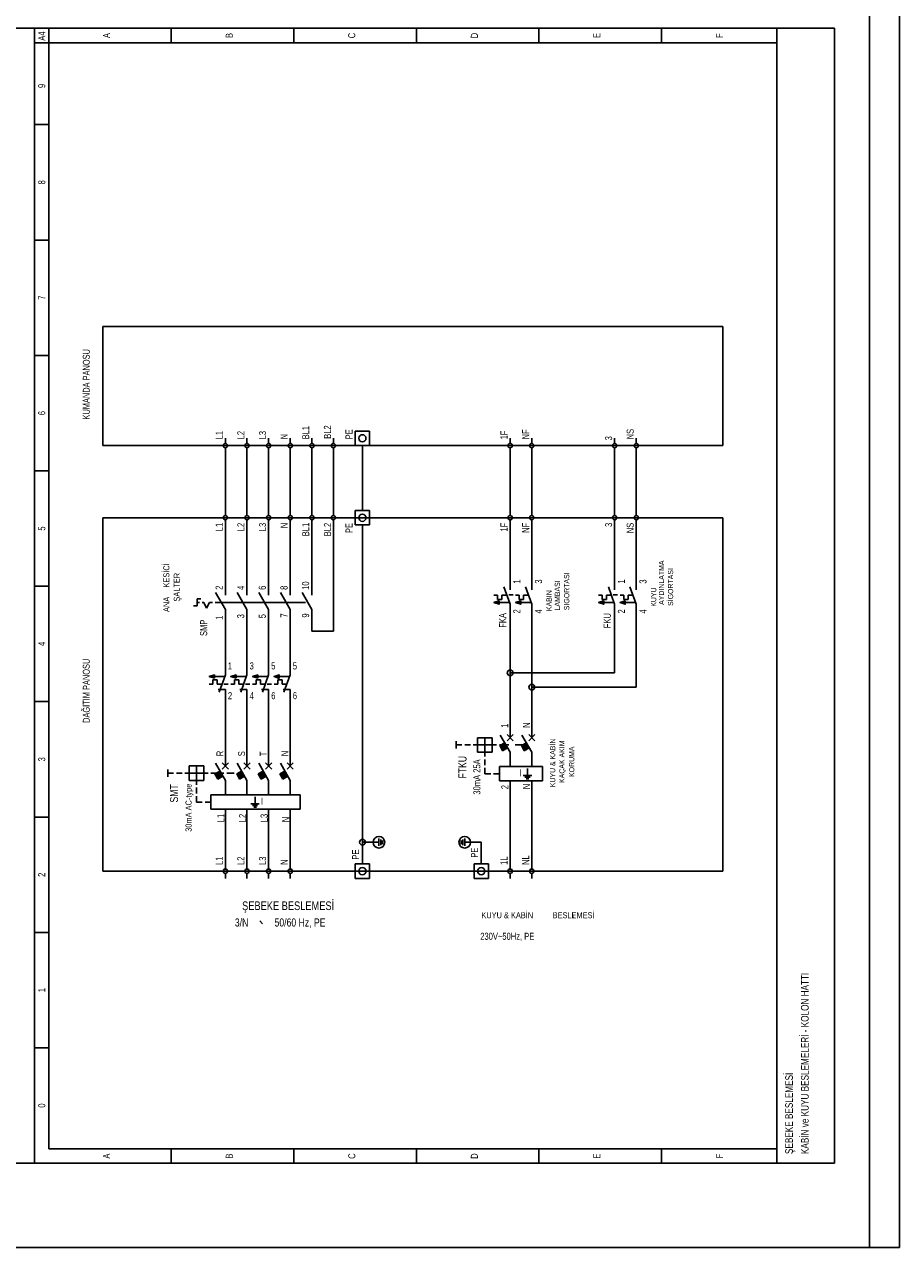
# Model space of a CAD drawing. Header units: centimetres. Extents: x 0 to 12476, y -30 to 2970.
# Tile 20 of 26: x 11746 to 12476, y 0 to 1019. Entities that reach past the tile are written whole.
import ezdxf
from ezdxf.enums import TextEntityAlignment as Align

# ---------------------------------------------------------------- set-up
doc = ezdxf.new("R2010")
doc.units = ezdxf.units.CM
for name, color, linetype in [('ASN-CERCEVE', 7, 'Continuous'), ('ASN-ELEKTRIK', 3, 'Continuous'), ('ASN-ELEKTRIK-YAZI', 4, 'Continuous')]:
    doc.layers.add(name, color=color, linetype=linetype)

msp = doc.modelspace()

# ---------------------------------------------------------------- linework, layer by layer
at = {"layer": 'ASN-CERCEVE'}
for points in [[(0, 0), (12475.8, 0), (12475.8, 2970), (0, 2970)], [(100, 0), (12450.8, 0), (12450.8, 2970), (100, 2970)]]:
    msp.add_lwpolyline(points, close=True, dxfattribs=at)
at = {"layer": 'ASN-ELEKTRIK'}
for p, q in [((11087.6, 1016), (11754.4, 1016)), ((11754.4, 70.2), (11754.4, 1016)), ((11754.4, 1016), (12421.6, 1016)), ((11754.4, 1016), (11754.4, 70.2)), ((11766.4, 82.2), (11766.4, 1016)), ((11868.6, 1016), (11868.6, 1003.9)), ((11970.8, 1016), (11970.8, 1003.9)), ((12072.9, 1016), (12072.9, 1003.9)), ((12175.1, 1003.9), (12175.1, 1016)), ((12277.3, 1003.9), (12277.3, 1016)), ((12373.5, 70.2), (12373.5, 1016)), ((12421.6, 1016), (12421.6, 70.2)), ((11754.4, 1003.9), (12373.5, 1003.9)), ((11766.4, 935.7), (11754.4, 935.7)), ((11766.4, 839.5), (11754.4, 839.5)), ((12328.4, 767.4), (11811.5, 767.4)), ((11811.5, 767.4), (11811.5, 668.2)), ((12328.4, 668.2), (12328.4, 767.4)), ((11766.4, 743.4), (11754.4, 743.4)), ((11913.7, 670), (11913.7, 674.3)), ((11931.7, 670), (11931.7, 674.3)), ((11949.7, 670), (11949.7, 674.3)), ((11967.8, 670), (11967.8, 674.3)), ((11985.8, 670), (11985.8, 674.3)), ((12003.8, 670), (12003.8, 674.3)), ((12021.9, 680.3), (12033.9, 680.3)), ((12021.9, 668.2), (12021.9, 680.3)), ((12033.9, 680.3), (12033.9, 668.2)), ((12151.1, 670), (12151.1, 674.3)), ((12169.1, 670), (12169.1, 674.3)), ((12238.2, 670), (12238.2, 674.3)), ((12256.3, 670), (12256.3, 674.3)), ((11811.5, 668.2), (12328.4, 668.2)), ((11913.7, 662.2), (11913.7, 666.4)), ((11931.7, 662.2), (11931.7, 666.4)), ((11949.7, 662.2), (11949.7, 666.4)), ((11967.8, 662.2), (11967.8, 666.4)), ((11985.8, 662.2), (11985.8, 666.4)), ((12003.8, 662.2), (12003.8, 666.4)), ((12033.9, 668.2), (12021.9, 668.2)), ((12027.9, 614.1), (12027.9, 668.2)), ((12151.1, 662.2), (12151.1, 666.4)), ((12169.1, 662.2), (12169.1, 666.4)), ((12238.2, 662.2), (12238.2, 666.4)), ((12256.3, 662.2), (12256.3, 666.4)), ((11913.7, 614.1), (11913.7, 662.2)), ((11931.7, 662.2), (11931.7, 614.1)), ((11949.7, 614.1), (11949.7, 662.2)), ((11967.8, 662.2), (11967.8, 614.1)), ((11985.8, 614.1), (11985.8, 662.2)), ((12003.8, 614.1), (12003.8, 662.2)), ((12151.1, 614.1), (12151.1, 662.2)), ((12169.1, 662.2), (12169.1, 614.1)), ((12238.2, 662.2), (12238.2, 614.1)), ((12256.3, 662.2), (12256.3, 614.1)), ((11766.4, 647.2), (11754.4, 647.2)), ((11913.7, 609.9), (11913.7, 614.1)), ((11931.7, 609.9), (11931.7, 614.1)), ((11949.7, 609.9), (11949.7, 614.1)), ((11967.8, 609.9), (11967.8, 614.1)), ((11985.8, 609.9), (11985.8, 614.1)), ((12003.8, 609.9), (12003.8, 614.1)), ((12021.9, 614.1), (12033.9, 614.1)), ((12021.9, 602.1), (12021.9, 614.1)), ((12033.9, 614.1), (12033.9, 602.1)), ((12151.1, 609.9), (12151.1, 614.1)), ((12169.1, 609.9), (12169.1, 614.1)), ((12238.2, 609.9), (12238.2, 614.1)), ((12256.3, 609.9), (12256.3, 614.1)), ((12328.4, 608.1), (11811.5, 608.1)), ((11811.5, 608.1), (11811.5, 313.6)), ((11913.7, 602.1), (11913.7, 606.3)), ((11913.7, 549.6), (11913.7, 602.1)), ((11931.7, 602.1), (11931.7, 606.3)), ((11931.7, 549.6), (11931.7, 602.1)), ((11949.7, 602.1), (11949.7, 606.3)), ((11949.7, 549.6), (11949.7, 602.1)), ((11967.8, 602.1), (11967.8, 606.3)), ((11967.8, 549.6), (11967.8, 602.1)), ((11985.8, 602.1), (11985.8, 606.3)), ((11985.8, 602.1), (11985.8, 605.1)), ((11985.8, 549.6), (11985.8, 602.1)), ((12003.8, 602.1), (12003.8, 606.3)), ((12003.8, 602.1), (12003.8, 605.1)), ((12003.8, 513.6), (12003.8, 602.1)), ((12033.9, 602.1), (12021.9, 602.1)), ((12027.9, 602.1), (12027.9, 337.7)), ((12151.1, 602.1), (12151.1, 606.3)), ((12151.1, 554), (12151.1, 602.1)), ((12169.1, 602.1), (12169.1, 606.3)), ((12169.1, 554), (12169.1, 602.1)), ((12238.2, 602.1), (12238.2, 606.3)), ((12238.2, 554), (12238.2, 602.1)), ((12256.3, 602.1), (12256.3, 606.3)), ((12256.3, 554), (12256.3, 602.1)), ((12328.4, 313.6), (12328.4, 608.1)), ((11766.4, 551), (11754.4, 551)), ((12151.1, 536), (12145.8, 550.4)), ((12151.1, 548), (12151.1, 554)), ((12169.1, 536), (12163.9, 550.4)), ((12169.1, 548), (12169.1, 554)), ((12238.2, 536), (12233, 550.4)), ((12238.2, 548), (12238.2, 554)), ((12256.3, 536), (12251, 550.4)), ((12256.3, 548), (12256.3, 554)), ((11890.2, 540.6), (11893.2, 540.6)), ((11890.2, 540.6), (11890.2, 534.6)), ((11913.7, 531.6), (11905.5, 545.8)), ((11913.7, 543.6), (11913.7, 549.6)), ((11931.7, 531.6), (11923.5, 545.8)), ((11931.7, 543.6), (11931.7, 549.6)), ((11949.7, 531.6), (11941.5, 545.8)), ((11949.7, 543.6), (11949.7, 549.6)), ((11967.8, 531.6), (11959.6, 545.8)), ((11967.8, 543.6), (11967.8, 549.6)), ((11985.8, 531.6), (11977.6, 545.8)), ((11985.8, 543.6), (11985.8, 549.6)), ((12137.6, 543.7), (12140.6, 543.7)), ((12140.6, 543.7), (12140.6, 540.1)), ((12144.2, 540.1), (12144.2, 543.7)), ((12144.2, 543.7), (12148.2, 543.7)), ((12149.9, 543.8), (12153.5, 543.8)), ((12155.7, 543.7), (12158.7, 543.7)), ((12158.7, 543.7), (12158.7, 540.1)), ((12162.3, 540.1), (12162.3, 543.7)), ((12162.3, 543.7), (12166.3, 543.7)), ((12224.8, 543.7), (12227.8, 543.7)), ((12227.8, 543.7), (12227.8, 540.1)), ((12231.4, 540.1), (12231.4, 543.7)), ((12231.4, 543.7), (12235.4, 543.7)), ((12237, 543.8), (12240.6, 543.8)), ((12242.8, 543.7), (12245.8, 543.7)), ((12245.8, 543.7), (12245.8, 540.1)), ((12249.4, 540.1), (12249.4, 543.7)), ((12249.4, 543.7), (12253.4, 543.7)), ((11887.2, 534.6), (11890.2, 534.6)), ((11890.2, 537.6), (11892, 537.6)), ((11894.4, 537.6), (11895.6, 537.6)), ((11898, 532.8), (11895.6, 537.6)), ((11900.4, 537.6), (11898, 532.8)), ((11900.4, 537.6), (11901.6, 537.6)), ((11901.6, 537.6), (11902.9, 537.6)), ((11905.3, 537.6), (11910.1, 537.6)), ((11910.7, 537.6), (11980.4, 537.6)), ((11913.7, 531.6), (11913.7, 525.6)), ((11931.7, 531.6), (11931.7, 525.6)), ((11949.7, 531.6), (11949.7, 525.6)), ((11967.8, 531.6), (11967.8, 525.6)), ((11985.8, 531.6), (11985.8, 525.6)), ((12137.6, 537.5), (12141.9, 538.9)), ((12150.4, 537.5), (12137.6, 537.5)), ((12137.6, 537.5), (12141.9, 536)), ((12140.6, 540.1), (12144.2, 540.1)), ((12141.9, 538.9), (12141.9, 536)), ((12151.1, 536), (12151.1, 530)), ((12151.1, 478.9), (12151.1, 530)), ((12155.7, 537.5), (12160, 538.9)), ((12168.4, 537.5), (12155.7, 537.5)), ((12155.7, 537.5), (12160, 536)), ((12158.7, 540.1), (12162.3, 540.1)), ((12160, 538.9), (12160, 536)), ((12169.1, 536), (12169.1, 530)), ((12169.1, 466.9), (12169.1, 530)), ((12224.8, 537.5), (12229.1, 538.9)), ((12237.5, 537.5), (12224.8, 537.5)), ((12224.8, 537.5), (12229.1, 536)), ((12227.8, 540.1), (12231.4, 540.1)), ((12229.1, 538.9), (12229.1, 536)), ((12238.2, 536), (12238.2, 530)), ((12238.2, 478.9), (12238.2, 530)), ((12242.8, 537.5), (12247.1, 538.9)), ((12255.5, 537.5), (12242.8, 537.5)), ((12242.8, 537.5), (12247.1, 536)), ((12245.8, 540.1), (12249.4, 540.1)), ((12247.1, 538.9), (12247.1, 536)), ((12256.3, 536), (12256.3, 530)), ((12256.3, 466.9), (12256.3, 530)), ((11913.7, 483.1), (11913.7, 525.6)), ((11931.7, 483.1), (11931.7, 525.6)), ((11949.7, 483.1), (11949.7, 525.6)), ((11967.8, 483.1), (11967.8, 525.6)), ((11985.8, 525.6), (11985.8, 513.6)), ((11985.8, 513.6), (12003.8, 513.6)), ((11913.7, 477.1), (11913.7, 483.1)), ((11931.7, 477.1), (11931.7, 483.1)), ((11949.7, 477.1), (11949.7, 483.1)), ((11967.8, 477.1), (11967.8, 483.1)), ((11900.2, 475.7), (11904.5, 477.1)), ((11912.9, 475.7), (11900.2, 475.7)), ((11900.2, 475.7), (11904.5, 474.3)), ((11900.2, 469.4), (11903.2, 469.4)), ((11903.2, 469.4), (11903.2, 473.1)), ((11903.2, 473.1), (11906.8, 473.1)), ((11904.5, 474.3), (11904.5, 477.1)), ((11906.8, 473.1), (11906.8, 469.4)), ((11906.8, 469.4), (11910.8, 469.4)), ((11913.7, 477.1), (11908.4, 462.7)), ((11912.5, 469.3), (11916.1, 469.3)), ((11918.2, 475.7), (11922.6, 477.1)), ((11931, 475.7), (11918.2, 475.7)), ((11918.2, 475.7), (11922.6, 474.3)), ((11918.2, 469.4), (11921.2, 469.4)), ((11921.2, 469.4), (11921.2, 473.1)), ((11921.2, 473.1), (11924.8, 473.1)), ((11922.6, 474.3), (11922.6, 477.1)), ((11924.8, 473.1), (11924.8, 469.4)), ((11924.8, 469.4), (11928.8, 469.4)), ((11931.7, 477.1), (11926.5, 462.7)), ((11930.5, 469.3), (11934.1, 469.3)), ((11936.3, 475.7), (11940.6, 477.1)), ((11949, 475.7), (11936.3, 475.7)), ((11936.3, 475.7), (11940.6, 474.3)), ((11936.3, 469.4), (11939.3, 469.4)), ((11939.3, 469.4), (11939.3, 473.1)), ((11939.3, 473.1), (11942.9, 473.1)), ((11940.6, 474.3), (11940.6, 477.1)), ((11942.9, 473.1), (11942.9, 469.4)), ((11942.9, 469.4), (11946.9, 469.4)), ((11949.7, 477.1), (11944.5, 462.7)), ((11948.5, 469.3), (11952.1, 469.3)), ((11954.3, 475.7), (11958.6, 477.1)), ((11967, 475.7), (11954.3, 475.7)), ((11954.3, 475.7), (11958.6, 474.2)), ((11954.3, 469.4), (11957.3, 469.4)), ((11957.3, 469.4), (11957.3, 473)), ((11957.3, 473), (11960.9, 473)), ((11958.6, 474.2), (11958.6, 477.1)), ((11960.9, 473), (11960.9, 469.4)), ((11960.9, 469.4), (11964.9, 469.4)), ((11967.8, 477.1), (11962.5, 462.7)), ((12238.2, 478.9), (12151.1, 478.9)), ((12151.1, 436.8), (12151.1, 478.9)), ((11913.7, 465.1), (11907.7, 465.1)), ((11913.7, 465.1), (11913.7, 459.1)), ((11913.7, 413.3), (11913.7, 459.1)), ((11931.7, 465.1), (11925.7, 465.1)), ((11931.7, 465.1), (11931.7, 459.1)), ((11931.7, 459.1), (11931.7, 413.3)), ((11949.7, 465.1), (11943.7, 465.1)), ((11949.7, 465.1), (11949.7, 459.1)), ((11949.7, 413.3), (11949.7, 459.1)), ((11967.8, 465.1), (11961.8, 465.1)), ((11967.8, 465.1), (11967.8, 459.1)), ((11967.8, 413.3), (11967.8, 459.1)), ((12169.1, 466.9), (12256.3, 466.9)), ((12169.1, 436.8), (12169.1, 466.9)), ((11766.4, 454.9), (11754.4, 454.9)), ((12151.1, 424.8), (12151.1, 436.8)), ((12169.1, 424.8), (12169.1, 436.8)), ((12106, 421.8), (12106, 415.8)), ((12106, 418.8), (12110.8, 418.8)), ((12113.2, 418.8), (12118, 418.8)), ((12120.4, 418.8), (12125.2, 418.8)), ((12124, 424.8), (12124, 412.8)), ((12136.1, 424.8), (12124, 424.8)), ((12125.2, 418.8), (12134.9, 418.8)), ((12130, 414), (12130, 424.8)), ((12134.9, 418.8), (12139.7, 418.8)), ((12136.1, 412.8), (12136.1, 424.8)), ((12142.1, 418.8), (12146.9, 418.8)), ((12142.4, 418.2), (12146.6, 420.6)), ((12144.8, 414), (12142.4, 418.2)), ((12145, 414.1), (12142.6, 418.3)), ((12151.1, 412.8), (12142.9, 427)), ((12145.4, 414.3), (12143, 418.5)), ((12145.6, 414.4), (12143.2, 418.6)), ((12145.9, 414.6), (12143.5, 418.8)), ((12146.1, 414.7), (12143.7, 418.9)), ((12146.4, 414.9), (12144, 419.1)), ((12146.6, 415), (12144.2, 419.2)), ((12146.9, 415.2), (12144.5, 419.4)), ((12147.1, 415.3), (12144.7, 419.5)), ((12147.4, 415.5), (12145, 419.7)), ((12147.6, 415.6), (12145.2, 419.8)), ((12148, 415.8), (12145.6, 420)), ((12148.2, 415.9), (12145.8, 420.1)), ((12148.5, 416.1), (12146.1, 420.3)), ((12148.7, 416.2), (12146.3, 420.4)), ((12146.3, 418.8), (12149.9, 418.8)), ((12148.5, 422.3), (12153.6, 427.4)), ((12148.5, 427.4), (12153.6, 422.3)), ((12155.3, 418.8), (12161.3, 418.8)), ((12160.5, 418.2), (12164.6, 420.6)), ((12162.9, 414), (12160.5, 418.2)), ((12163.1, 414.1), (12160.7, 418.3)), ((12169.1, 412.8), (12160.9, 427)), ((12163.4, 414.3), (12161, 418.5)), ((12163.6, 414.4), (12161.2, 418.6)), ((12163.9, 414.6), (12161.5, 418.8)), ((12164.1, 414.7), (12161.7, 418.9)), ((12164.4, 414.9), (12162, 419.1)), ((12164.6, 415), (12162.2, 419.2)), ((12165, 415.2), (12162.5, 419.4)), ((12165.2, 415.3), (12162.8, 419.5)), ((12165.5, 415.5), (12163.1, 419.7)), ((12165.7, 415.6), (12163.3, 419.8)), ((12166, 415.8), (12163.6, 420)), ((12166.2, 415.9), (12163.8, 420.1)), ((12166.5, 416.1), (12164.1, 420.3)), ((12166.7, 416.2), (12164.3, 420.4)), ((12166.6, 422.3), (12171.7, 427.4)), ((12166.6, 427.4), (12171.7, 422.3)), ((11913.7, 413.3), (11913.7, 401.3)), ((11913.7, 401.3), (11913.7, 413.3)), ((11931.7, 413.3), (11931.7, 401.3)), ((11931.7, 401.3), (11931.7, 413.3)), ((11949.7, 413.3), (11949.7, 401.3)), ((11949.7, 401.3), (11949.7, 413.3)), ((11967.8, 413.3), (11967.8, 401.3)), ((11967.8, 401.3), (11967.8, 413.3)), ((12124, 412.8), (12136.1, 412.8)), ((12130, 414), (12130, 409.2)), ((12149, 416.4), (12144.8, 414)), ((12151.1, 412.8), (12151.1, 400.8)), ((12167, 416.4), (12162.9, 414)), ((12169.1, 412.8), (12169.1, 400.8)), ((11865.6, 398.3), (11865.6, 392.3)), ((11883.6, 401.3), (11883.6, 389.2)), ((11895.6, 401.3), (11883.6, 401.3)), ((11889.6, 390.4), (11889.6, 401.3)), ((11895.6, 389.2), (11895.6, 401.3)), ((11913.7, 389.2), (11905.5, 403.5)), ((11911.1, 398.7), (11916.2, 403.8)), ((11911.1, 403.8), (11916.2, 398.7)), ((11931.7, 389.2), (11923.5, 403.5)), ((11929.2, 398.7), (11934.3, 403.8)), ((11929.2, 403.8), (11934.3, 398.7)), ((11949.7, 389.2), (11941.5, 403.5)), ((11947.2, 398.7), (11952.3, 403.8)), ((11947.2, 403.8), (11952.3, 398.7)), ((11967.8, 389.2), (11959.6, 403.5)), ((11965.2, 398.7), (11970.3, 403.8)), ((11965.2, 403.8), (11970.3, 398.7)), ((12130, 406.8), (12130, 402)), ((12130, 399.6), (12130, 394.8)), ((12178.1, 400.8), (12142.1, 400.8)), ((12142.1, 400.8), (12142.1, 388.8)), ((12165.5, 393.4), (12165.5, 399.1)), ((12178.1, 400.8), (12178.1, 388.8)), ((11865.6, 395.3), (11870.4, 395.3)), ((11872.8, 395.3), (11877.6, 395.3)), ((11880, 395.3), (11884.8, 395.3)), ((11883.6, 389.2), (11895.6, 389.2)), ((11884.8, 395.3), (11894.4, 395.3)), ((11889.6, 390.4), (11889.6, 385.6)), ((11894.4, 395.3), (11899.2, 395.3)), ((11901.6, 395.3), (11906.5, 395.3)), ((11905, 394.6), (11909.2, 397)), ((11907.4, 390.4), (11905, 394.6)), ((11907.6, 390.6), (11905.2, 394.7)), ((11907.9, 390.7), (11905.5, 394.9)), ((11908.2, 390.9), (11905.7, 395)), ((11908.5, 391.1), (11906.1, 395.2)), ((11908.7, 391.2), (11906.3, 395.3)), ((11909, 391.4), (11906.6, 395.5)), ((11909.2, 391.5), (11906.8, 395.6)), ((11909.5, 391.7), (11907.1, 395.8)), ((11909.7, 391.8), (11907.3, 395.9)), ((11911.6, 392.9), (11907.4, 390.4)), ((11910, 392), (11907.6, 396.1)), ((11910.2, 392.1), (11907.8, 396.2)), ((11910.5, 392.3), (11908.1, 396.4)), ((11910.8, 392.4), (11908.4, 396.5)), ((11911.1, 392.6), (11908.7, 396.7)), ((11911.3, 392.7), (11908.9, 396.8)), ((11908.9, 395.3), (11912.5, 395.3)), ((11913.7, 389.2), (11913.7, 377.2)), ((11914.9, 395.3), (11920.9, 395.3)), ((11923.1, 394.6), (11927.2, 397)), ((11925.5, 390.4), (11923.1, 394.6)), ((11925.7, 390.6), (11923.3, 394.7)), ((11926, 390.7), (11923.6, 394.9)), ((11926.2, 390.9), (11923.8, 395)), ((11926.5, 391.1), (11924.1, 395.2)), ((11926.7, 391.2), (11924.3, 395.3)), ((11927, 391.4), (11924.6, 395.5)), ((11927.2, 391.5), (11924.8, 395.6)), ((11927.5, 391.7), (11925.1, 395.8)), ((11927.7, 391.8), (11925.3, 395.9)), ((11929.6, 392.9), (11925.5, 390.4)), ((11928.1, 392), (11925.7, 396.1)), ((11928.3, 392.1), (11925.9, 396.2)), ((11928.6, 392.3), (11926.2, 396.4)), ((11928.8, 392.4), (11926.4, 396.5)), ((11929.1, 392.6), (11926.7, 396.7)), ((11929.3, 392.7), (11926.9, 396.8)), ((11931.7, 389.2), (11931.7, 377.2)), ((11941.1, 394.6), (11945.2, 397)), ((11943.5, 390.4), (11941.1, 394.6)), ((11943.7, 390.6), (11941.3, 394.7)), ((11944, 390.7), (11941.6, 394.9)), ((11944.2, 390.9), (11941.8, 395)), ((11944.5, 391.1), (11942.1, 395.2)), ((11944.7, 391.2), (11942.3, 395.3)), ((11945, 391.4), (11942.6, 395.5)), ((11945.3, 391.5), (11942.9, 395.6)), ((11945.6, 391.7), (11943.2, 395.8)), ((11945.8, 391.8), (11943.4, 395.9)), ((11947.7, 392.9), (11943.5, 390.4)), ((11946.1, 392), (11943.7, 396.1)), ((11946.3, 392.1), (11943.9, 396.2)), ((11946.6, 392.3), (11944.2, 396.4)), ((11946.8, 392.4), (11944.4, 396.5)), ((11947.1, 392.6), (11944.7, 396.7)), ((11947.3, 392.7), (11944.9, 396.8)), ((11949.7, 389.2), (11949.7, 377.2)), ((11959.1, 394.6), (11963.3, 397)), ((11961.5, 390.4), (11959.1, 394.6)), ((11961.7, 390.6), (11959.3, 394.7)), ((11962, 390.7), (11959.6, 394.9)), ((11962.2, 390.9), (11959.8, 395)), ((11962.6, 391.1), (11960.2, 395.2)), ((11962.8, 391.2), (11960.4, 395.3)), ((11963.1, 391.4), (11960.7, 395.5)), ((11963.3, 391.5), (11960.9, 395.6)), ((11963.6, 391.7), (11961.2, 395.8)), ((11963.8, 391.8), (11961.4, 395.9)), ((11965.7, 392.9), (11961.5, 390.4)), ((11964.1, 392), (11961.7, 396.1)), ((11964.3, 392.1), (11961.9, 396.2)), ((11964.6, 392.3), (11962.2, 396.4)), ((11964.8, 392.4), (11962.4, 396.5)), ((11965.2, 392.6), (11962.8, 396.7)), ((11965.4, 392.7), (11963, 396.8)), ((11967.8, 389.2), (11967.8, 377.2)), ((12130, 394.8), (12134.9, 394.8)), ((12137.3, 394.8), (12142.1, 394.8)), ((12178.1, 388.8), (12142.1, 388.8)), ((12151.1, 376.7), (12151.1, 388.8)), ((12162, 393.4), (12169.1, 393.4)), ((12163.4, 392), (12167.7, 392)), ((12164.5, 390.5), (12166.6, 390.5)), ((12169.1, 376.7), (12169.1, 388.8)), ((11889.6, 383.2), (11889.6, 378.4)), ((11976, 377.2), (11901.6, 377.2)), ((11901.6, 377.2), (11901.6, 365.2)), ((11976, 377.2), (11976, 365.2)), ((11889.6, 376), (11889.6, 371.2)), ((11889.6, 371.2), (11894.4, 371.2)), ((11896.8, 371.2), (11901.6, 371.2)), ((11934.8, 369.8), (11941.9, 369.8)), ((11936.3, 368.4), (11940.5, 368.4)), ((11937.4, 367), (11939.5, 367)), ((11938.4, 369.8), (11938.4, 375.5)), ((12151.1, 319.6), (12151.1, 376.7)), ((12169.1, 319.6), (12169.1, 376.7)), ((11766.4, 358.7), (11754.4, 358.7)), ((11976, 365.2), (11901.6, 365.2)), ((11913.7, 353.2), (11913.7, 365.2)), ((11931.7, 353.2), (11931.7, 365.2)), ((11949.7, 353.2), (11949.7, 365.2)), ((11967.8, 353.2), (11967.8, 365.2)), ((11913.7, 353.2), (11913.7, 319.6)), ((11913.7, 353.2), (11913.7, 353.2)), ((11931.7, 319.6), (11931.7, 353.2)), ((11949.7, 319.6), (11949.7, 353.2)), ((11967.8, 353.2), (11967.8, 319.6)), ((12033.9, 337.7), (12027.9, 337.7)), ((12027.9, 319.6), (12027.9, 337.7)), ((12041.7, 337.7), (12030.9, 337.7)), ((12041.7, 334.7), (12041.7, 340.7)), ((12043.2, 335.4), (12043.2, 339.9)), ((12044.7, 336.2), (12044.7, 339.2)), ((12110.2, 339.2), (12110.2, 336.2)), ((12111.7, 339.9), (12111.7, 335.4)), ((12113.2, 340.7), (12113.2, 334.7)), ((12113.2, 337.7), (12124, 337.7)), ((12121, 337.7), (12127, 337.7)), ((12127, 319.6), (12127, 337.7)), ((11913.7, 315.4), (11913.7, 319.6)), ((11931.7, 315.4), (11931.7, 319.6)), ((11949.7, 315.4), (11949.7, 319.6)), ((11967.8, 315.4), (11967.8, 319.6)), ((12021.9, 307.6), (12021.9, 319.6)), ((12021.9, 319.6), (12033.9, 319.6)), ((12033.9, 319.6), (12033.9, 307.6)), ((12121, 307.6), (12121, 319.6)), ((12121, 319.6), (12133.1, 319.6)), ((12133.1, 319.6), (12133.1, 307.6)), ((12151.1, 319.6), (12151.1, 315.4)), ((12169.1, 319.6), (12169.1, 315.4)), ((11811.5, 313.6), (12328.4, 313.6)), ((11913.7, 307.6), (11913.7, 311.8)), ((11931.7, 307.6), (11931.7, 311.8)), ((11949.7, 307.6), (11949.7, 311.8)), ((11967.8, 307.6), (11967.8, 311.8)), ((12033.9, 307.6), (12021.9, 307.6)), ((12133.1, 307.6), (12121, 307.6)), ((12151.1, 311.8), (12151.1, 307.6)), ((12169.1, 311.8), (12169.1, 307.6)), ((11942.3, 272.1), (11944.6, 269.8)), ((11766.4, 262.5), (11754.4, 262.5)), ((11766.4, 166.4), (11754.4, 166.4)), ((11766.4, 82.2), (12373.5, 82.2)), ((11868.6, 82.2), (11868.6, 70.2)), ((11970.8, 82.2), (11970.8, 70.2)), ((12072.9, 82.2), (12072.9, 70.2)), ((12175.1, 70.2), (12175.1, 82.2)), ((12277.3, 70.2), (12277.3, 82.2)), ((12373.5, 70.2), (12373.5, 82.2)), ((11754.4, 70.2), (11087.6, 70.2)), ((12421.6, 70.2), (11754.4, 70.2)), ((12373.5, 70.2), (12421.6, 70.2)), ((12391.5, 70.2), (12421.6, 70.2))]:
    msp.add_line(p, q, dxfattribs=at)
for points in [[(12141.9, 538.9), (12141.9, 536), (12137.6, 537.5), (12141.9, 538.9)], [(12160, 538.9), (12160, 536), (12155.7, 537.5), (12160, 538.9)], [(12229.1, 538.9), (12229.1, 536), (12224.8, 537.5), (12229.1, 538.9)], [(12247.1, 538.9), (12247.1, 536), (12242.8, 537.5), (12247.1, 538.9)], [(11904.5, 474.3), (11904.5, 477.1), (11900.2, 475.7), (11904.5, 474.3)], [(11922.6, 474.3), (11922.6, 477.1), (11918.2, 475.7), (11922.6, 474.3)], [(11940.6, 474.3), (11940.6, 477.1), (11936.3, 475.7), (11940.6, 474.3)], [(11958.6, 474.2), (11958.6, 477.1), (11954.3, 475.7), (11958.6, 474.2)]]:
    msp.add_lwpolyline(points, dxfattribs=at)
for centre, radius in [((12027.9, 674.3), 3.01), ((11913.7, 668.2), 1.8), ((11931.7, 668.2), 1.8), ((11949.7, 668.2), 1.8), ((11967.8, 668.2), 1.8), ((11985.8, 668.2), 1.8), ((12003.8, 668.2), 1.8), ((12151.1, 668.2), 1.8), ((12169.1, 668.2), 1.8), ((12238.2, 668.2), 1.8), ((12256.3, 668.2), 1.8), ((11913.7, 608.1), 1.8), ((11931.7, 608.1), 1.8), ((11949.7, 608.1), 1.8), ((11967.8, 608.1), 1.8), ((11985.8, 608.1), 1.8), ((12003.8, 608.1), 1.8), ((12027.9, 608.1), 3.01), ((12151.1, 608.1), 1.8), ((12169.1, 608.1), 1.8), ((12238.2, 608.1), 1.8), ((12256.3, 608.1), 1.8), ((12151.1, 478.9), 2.4), ((12169.1, 466.9), 2.4), ((12027.9, 337.7), 2.4), ((12041.7, 337.7), 4.81), ((12113.2, 337.7), 4.81), ((12027.9, 313.6), 3.01), ((12127, 313.6), 3.01), ((11913.7, 313.6), 1.8), ((11931.7, 313.6), 1.8), ((11949.7, 313.6), 1.8), ((11967.8, 313.6), 1.8), ((12151.1, 313.6), 1.8), ((12169.1, 313.6), 1.8)]:
    msp.add_circle(centre, radius, dxfattribs=at)

# ---------------------------------------------------------------- texts
at = {"layer": 'ASN-ELEKTRIK-YAZI', "width": 0.8}
for s, height, p in [('A4', 5.89, (11763.5, 1005.6)), ('BL1', 5.89, (11983.6, 673.4)), ('L1', 5.89, (11911.5, 673.4)), ('L2', 5.89, (11929.5, 673.4)), ('L3', 5.89, (11947.6, 673.4)), ('N', 5.89, (11965.6, 673.4)), ('PE', 5.89, (12019.7, 673.4)), ('1F', 5.89, (12148.9, 673.4)), ('NF', 5.89, (12167, 673.4)), ('NS', 5.89, (12254.1, 673.4)), ('PE', 5.89, (12019.7, 595.3)), ('2', 5.89, (11911.4, 548)), ('4', 5.89, (11929.4, 548)), ('6', 5.89, (11947.4, 548)), ('8', 5.89, (11965.5, 548)), ('10', 5.89, (11983.5, 548)), ('1', 5.89, (12159.6, 553.2)), ('3', 5.89, (12177.7, 553.2)), ('1', 5.89, (12246.8, 553.2)), ('3', 5.89, (12264.8, 553.2)), ('1', 5.89, (12149.5, 433)), ('N', 5.89, (12167.6, 433)), ('R', 5.89, (11912.1, 409.4)), ('S', 5.89, (11930.1, 409.4)), ('T', 5.89, (11948.2, 409.4)), ('N', 5.89, (11966.2, 409.4)), ('2', 5.89, (12149.6, 381.9)), ('N', 5.89, (12167.7, 381.9)), ('L1', 5.89, (11912.8, 354.4)), ('L2', 5.89, (11930.9, 354.4)), ('L3', 5.89, (11948.9, 354.4)), ('N', 5.89, (11966.9, 354.4)), ('PE', 5.89, (12124.3, 324.8)), ('NL', 5.89, (12167, 318.8)), ('L1', 5.89, (11911.5, 318.8)), ('L2', 5.89, (11929.5, 318.8)), ('L3', 5.89, (11947.6, 318.8)), ('N', 5.89, (11965.6, 318.8)), ('1L', 5.89, (12148.9, 318.8)), ('KABİN ve KUYU BESLEMELERİ - KOLON HATTI', 6.369, (12400, 77.9)), ('ŞEBEKE BESLEMESİ', 6.369, (12386.8, 77.9))]:
    msp.add_text(s, height=height, rotation=90, dxfattribs=at).set_placement(p)
for s, height, rotation, p in [('A', 5.89, 90, (11817.6, 1009.9)), ('B', 5.89, 90, (11919.8, 1009.9)), ('C', 5.89, 90, (12022, 1009.9)), ('D', 5.89, 90, (12124.2, 1009.9)), ('E', 5.89, 90, (12226.3, 1009.9)), ('F', 5.89, 90, (12328.5, 1009.9)), ('9', 5.89, 90, (11763.5, 967.9)), ('8', 5.89, 90, (11763.5, 887.6)), ('7', 5.89, 90, (11763.5, 791.5)), ('KUMANDA PANOSU', 5.77, 90, (11800.6, 719.3)), ('6', 5.89, 90, (11763.5, 695.3)), ('5', 5.89, 90, (11763.5, 599.1)), ('KESİCİ', 5.05, 90, (11867, 560.1)), ('ŞALTER', 5.05, 90, (11875.7, 550.2)), ('AYDINLATMA', 4.33, 90, (12279.4, 554)), ('SİGORTASI', 4.33, 90, (12287, 550.4)), ('LAMBASI', 4.33, 90, (12192.6, 543.4)), ('SIGORTASI', 4.33, 90, (12200.4, 546.8)), ('ANA', 5.05, 90, (11867, 535.9)), ('KABIN', 4.33, 90, (12185.7, 539)), ('KUYU', 4.33, 90, (12272.9, 542)), ('4', 5.89, 90, (11763.5, 503)), ('DAĞITIM PANOSU', 5.77, 90, (11800.6, 463.9)), ('KUYU & KABİN', 4.328, 90, (12188.7, 403.8)), ('KAÇAK AKIM', 4.33, 90, (12196.4, 404.8)), ('3', 5.89, 90, (11763.5, 406.8)), ('KORUMA', 4.33, 90, (12204.6, 404.8)), ('I', 5.89, 360, (12159.6, 392.6)), ('2', 5.89, 90, (11763.5, 310.6)), ('1', 5.89, 90, (11763.5, 214.5)), ('0', 5.89, 90, (11763.5, 118.3)), ('A', 5.89, 90, (11817.6, 76.2)), ('B', 5.89, 90, (11919.8, 76.2)), ('C', 5.89, 90, (12022, 76.2)), ('D', 5.89, 90, (12124.2, 76.2)), ('E', 5.89, 90, (12226.3, 76.2)), ('F', 5.89, 90, (12328.5, 76.2))]:
    msp.add_text(s, height=height, rotation=rotation, dxfattribs=at).set_placement(p, align=Align.CENTER)
for s, height, p in [('BL2', 5.89, (12001.7, 685.1)), ('3', 5.89, (12236.1, 676.1)), ('L1', 5.89, (11911.5, 603.9)), ('L2', 5.89, (11929.5, 603.9)), ('L3', 5.89, (11947.6, 603.9)), ('N', 5.89, (11965.6, 603.9)), ('BL1', 5.89, (11983.6, 603.9)), ('BL2', 5.89, (12001.7, 603.9)), ('1F', 5.89, (12148.9, 603.9)), ('NF', 5.89, (12167, 603.9)), ('3', 5.89, (12236.1, 603.9)), ('NS', 5.89, (12254.1, 603.9)), ('2', 5.89, (12159.6, 531.8)), ('4', 5.89, (12177.7, 531.8)), ('2', 5.89, (12246.8, 531.8)), ('4', 5.89, (12264.8, 531.8)), ('SMP', 5.89, (11898.5, 523.2)), ('1', 5.89, (11911.4, 526.6)), ('3', 5.89, (11929.4, 527.8)), ('5', 5.89, (11947.4, 527.8)), ('7', 5.89, (11965.5, 528.4)), ('9', 5.89, (11983.5, 528.4)), ('FKA', 5.89, (12147.8, 528.7)), ('FKU', 5.89, (12235, 528.7)), ('FTKU', 6.73, (12114.7, 409.6)), ('30mA 25A', 5.89, (12126.3, 406.8)), ('SMT', 6.73, (11874.2, 386)), ('30mA AC-type', 5.049, (11885.5, 386.5)), ('PE', 5.89, (12025.2, 331.7))]:
    msp.add_text(s, height=height, rotation=90, dxfattribs=at).set_placement(p, align=Align.RIGHT)
for s, height, p in [('1', 5.89, (11915.8, 481.7)), ('3', 5.89, (11933.9, 481.7)), ('5', 5.89, (11951.9, 481.7)), ('5', 5.89, (11969.9, 481.7)), ('2', 5.89, (11915.8, 456.9)), ('4', 5.89, (11933.9, 456.9)), ('6', 5.89, (11951.9, 456.9)), ('6', 5.89, (11969.9, 456.9)), ('50/60 Hz, PE', 6.732, (11954.7, 267.5))]:
    msp.add_text(s, height=height, dxfattribs=at).set_placement(p)
for s, height, p in [('I', 5.89, (11944.1, 369)), ('ŞEBEKE BESLEMESİ', 7.213, (11966, 281.2)), ('KUYU & KABİN', 5.049, (12148.7, 274.4)), ('BESLEMESİ', 5.05, (12204, 274.4)), ('\\', 5.05, (12203.4, 274.4)), ('230V~50Hz, PE', 5.89, (12148.7, 256.4))]:
    msp.add_text(s, height=height, dxfattribs=at).set_placement(p, align=Align.CENTER)
msp.add_text('3/N', height=6.73, dxfattribs=at).set_placement((11932.8, 267.5), align=Align.RIGHT)

doc.saveas('drawing.dxf')
